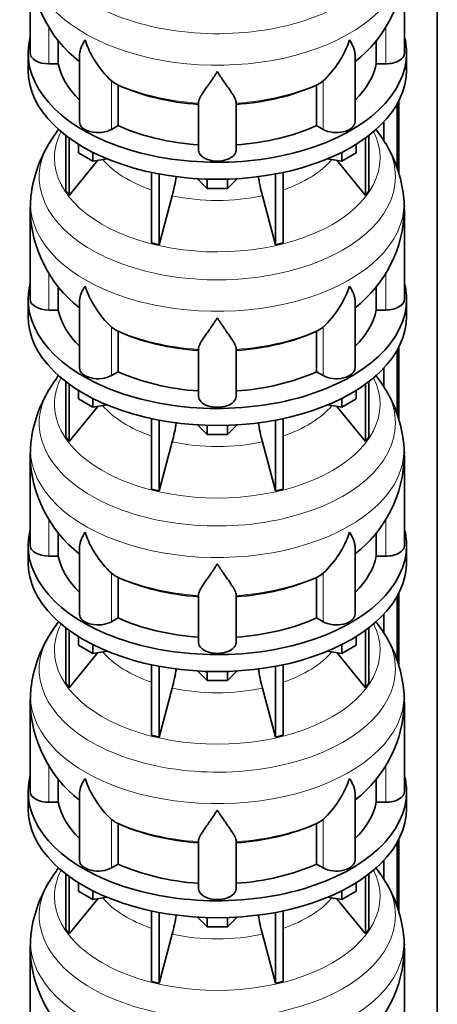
# Model space of a CAD drawing. Header units: millimetres. Extents: x 148 to 904, y -3036 to 2161.
# Tile 8 of 24: x 690 to 891, y -1931 to -1457. Entities that reach past the tile are written whole.
import ezdxf

# ---------------------------------------------------------------- set-up
doc = ezdxf.new("R2010")
doc.units = ezdxf.units.MM
doc.layers.add('MID_134-14', color=7, linetype='Continuous')
doc.layers.add('VSI134_DIFFUSORE', color=7, linetype='Continuous')

# ---------------------------------------------------------------- blocks, each defined once
blk = doc.blocks.new('SE4')
at = {"layer": 'MID_134-14', "color": 7, "linetype": 'Continuous', "lineweight": 35}
for p, q in [((891.05, -2745.56), (891.05, -1075.48)), ((871.79, -1497.91), (871.79, -1529.09)), ((872.54, -1496.5), (872.54, -1531.6)), ((865.27, -1506.69), (865.27, -1515.5)), ((871.79, -1616.31), (871.79, -1647.48)), ((872.54, -1614.9), (872.54, -1649.99)), ((865.27, -1625.08), (865.27, -1633.89)), ((871.79, -1734.7), (871.79, -1765.87)), ((872.54, -1733.29), (872.54, -1768.38)), ((865.27, -1743.47), (865.27, -1752.28)), ((871.79, -1853.09), (871.79, -1884.27)), ((872.54, -1851.68), (872.54, -1886.78)), ((865.27, -1861.87), (865.27, -1870.67))]:
    blk.add_line(p, q, dxfattribs=at)
at = {"layer": 'VSI134_DIFFUSORE', "color": 7, "linetype": 'Continuous', "lineweight": 35}
for p, q in [((695.24, -1430.47), (695.24, -1473.52)), ((875.24, -1473.52), (875.24, -1430.47)), ((708.77, -1478.72), (708.77, -1467.28)), ((861.71, -1467.38), (861.71, -1478.72)), ((694.24, -1473.52), (694.24, -1481.69)), ((718.96, -1474.43), (718.96, -1506.59)), ((851.51, -1506.59), (851.51, -1474.45)), ((876.24, -1481.69), (876.24, -1473.52)), ((704.24, -1478.72), (708.77, -1478.72)), ((861.71, -1478.72), (866.24, -1478.72)), ((735.75, -1487.97), (734.33, -1486.92)), ((836.15, -1486.92), (834.73, -1487.97)), ((737.53, -1508.42), (737.53, -1488.94)), ((832.95, -1488.94), (832.95, -1508.42)), ((776.24, -1520.29), (776.24, -1496.94)), ((794.24, -1520.29), (794.24, -1496.94)), ((734.33, -1510.26), (737.53, -1508.42)), ((832.95, -1508.42), (836.15, -1510.26)), ((712.41, -1513.19), (712.41, -1539.87)), ((713.94, -1514.34), (713.94, -1542)), ((856.53, -1514.34), (856.53, -1542)), ((858.07, -1513.19), (858.07, -1539.87)), ((718.48, -1521.45), (718.48, -1517.39)), ((851.99, -1521.45), (851.99, -1517.39)), ((725.42, -1525.45), (718.48, -1521.45)), ((725.42, -1525.45), (725.42, -1521.28)), ((732.25, -1524.4), (725.42, -1525.45)), ((845.05, -1525.45), (838.23, -1524.4)), ((845.05, -1525.45), (845.05, -1521.28)), ((851.99, -1521.45), (845.05, -1525.45)), ((713.94, -1542), (727.8, -1525.09)), ((842.67, -1525.09), (856.53, -1542)), ((753.54, -1530.94), (753.54, -1564.86)), ((757.24, -1531.68), (757.24, -1565.75)), ((780.33, -1538.59), (775.68, -1533.94)), ((780.33, -1538.59), (780.33, -1534.15)), ((794.8, -1533.94), (790.15, -1538.59)), ((790.15, -1538.59), (790.15, -1534.15)), ((813.24, -1531.68), (813.24, -1565.75)), ((816.93, -1530.94), (816.93, -1564.86)), ((790.15, -1538.59), (780.33, -1538.59)), ((695.63, -1542.48), (695.26, -1548.87)), ((712.41, -1539.87), (713.94, -1542)), ((757.24, -1565.75), (763.51, -1542.13)), ((806.96, -1542.13), (813.24, -1565.75)), ((856.53, -1542), (858.07, -1539.87)), ((695.24, -1548.86), (695.24, -1591.91)), ((875.24, -1591.91), (875.24, -1548.86)), ((753.54, -1564.86), (757.24, -1565.75)), ((813.24, -1565.75), (816.93, -1564.86)), ((708.77, -1597.11), (708.77, -1585.67)), ((861.71, -1585.77), (861.71, -1597.11)), ((694.24, -1591.91), (694.24, -1600.08)), ((718.96, -1592.82), (718.96, -1624.98)), ((851.51, -1624.98), (851.51, -1592.84)), ((876.24, -1600.08), (876.24, -1591.91)), ((704.24, -1597.11), (708.77, -1597.11)), ((861.71, -1597.11), (866.24, -1597.11)), ((735.75, -1606.36), (734.33, -1605.31)), ((836.15, -1605.31), (834.73, -1606.36)), ((737.53, -1626.81), (737.53, -1607.33)), ((832.95, -1607.33), (832.95, -1626.81)), ((776.24, -1638.68), (776.24, -1615.33)), ((794.24, -1638.68), (794.24, -1615.33)), ((734.33, -1628.66), (737.53, -1626.81)), ((832.95, -1626.81), (836.15, -1628.66)), ((712.41, -1631.58), (712.41, -1658.26)), ((713.94, -1632.73), (713.94, -1660.39)), ((856.53, -1632.73), (856.53, -1660.39)), ((858.07, -1631.58), (858.07, -1658.26)), ((718.48, -1639.84), (718.48, -1635.78)), ((851.99, -1639.84), (851.99, -1635.78)), ((725.42, -1643.85), (718.48, -1639.84)), ((725.42, -1643.85), (725.42, -1639.67)), ((732.25, -1642.79), (725.42, -1643.85)), ((845.05, -1643.85), (838.23, -1642.79)), ((845.05, -1643.85), (845.05, -1639.67)), ((851.99, -1639.84), (845.05, -1643.85)), ((713.94, -1660.39), (727.8, -1643.48)), ((842.67, -1643.48), (856.53, -1660.39)), ((753.54, -1649.33), (753.54, -1683.26)), ((757.24, -1650.07), (757.24, -1684.14)), ((780.33, -1656.98), (775.68, -1652.33)), ((780.33, -1656.98), (780.33, -1652.54)), ((794.8, -1652.33), (790.15, -1656.98)), ((790.15, -1656.98), (790.15, -1652.54)), ((813.24, -1650.07), (813.24, -1684.14)), ((816.93, -1649.33), (816.93, -1683.26)), ((790.15, -1656.98), (780.33, -1656.98)), ((695.63, -1660.87), (695.26, -1667.26)), ((712.41, -1658.26), (713.94, -1660.39)), ((757.24, -1684.14), (763.51, -1660.52)), ((806.96, -1660.52), (813.24, -1684.14)), ((856.53, -1660.39), (858.07, -1658.26)), ((695.24, -1667.25), (695.24, -1710.31)), ((875.24, -1710.31), (875.24, -1667.25)), ((753.54, -1683.26), (757.24, -1684.14)), ((813.24, -1684.14), (816.93, -1683.26)), ((708.77, -1715.5), (708.77, -1704.06)), ((861.71, -1704.16), (861.71, -1715.5)), ((694.24, -1710.31), (694.24, -1718.47)), ((718.96, -1711.21), (718.96, -1743.37)), ((851.51, -1743.37), (851.51, -1711.24)), ((876.24, -1718.47), (876.24, -1710.31)), ((704.24, -1715.5), (708.77, -1715.5)), ((861.71, -1715.5), (866.24, -1715.5)), ((735.75, -1724.75), (734.33, -1723.7)), ((836.15, -1723.7), (834.73, -1724.75)), ((737.53, -1745.2), (737.53, -1725.72)), ((832.95, -1725.72), (832.95, -1745.2)), ((776.24, -1757.07), (776.24, -1733.73)), ((794.24, -1757.07), (794.24, -1733.73)), ((734.33, -1747.05), (737.53, -1745.2)), ((832.95, -1745.2), (836.15, -1747.05)), ((712.41, -1749.97), (712.41, -1776.65)), ((713.94, -1751.12), (713.94, -1778.78)), ((856.53, -1751.12), (856.53, -1778.78)), ((858.07, -1749.97), (858.07, -1776.65)), ((718.48, -1758.23), (718.48, -1754.18)), ((851.99, -1758.23), (851.99, -1754.18)), ((725.42, -1762.24), (718.48, -1758.23)), ((725.42, -1762.24), (725.42, -1758.07)), ((732.25, -1761.18), (725.42, -1762.24)), ((845.05, -1762.24), (838.23, -1761.18)), ((845.05, -1762.24), (845.05, -1758.07)), ((851.99, -1758.23), (845.05, -1762.24)), ((713.94, -1778.78), (727.8, -1761.87)), ((842.67, -1761.87), (856.53, -1778.78)), ((753.54, -1767.72), (753.54, -1801.65)), ((757.24, -1768.46), (757.24, -1802.53)), ((780.33, -1775.37), (775.68, -1770.72)), ((780.33, -1775.37), (780.33, -1770.93)), ((794.8, -1770.72), (790.15, -1775.37)), ((790.15, -1775.37), (790.15, -1770.93)), ((813.24, -1768.46), (813.24, -1802.53)), ((816.93, -1767.72), (816.93, -1801.65)), ((790.15, -1775.37), (780.33, -1775.37)), ((695.63, -1779.26), (695.26, -1785.65)), ((712.41, -1776.65), (713.94, -1778.78)), ((757.24, -1802.53), (763.51, -1778.91)), ((806.96, -1778.91), (813.24, -1802.53)), ((856.53, -1778.78), (858.07, -1776.65)), ((695.24, -1785.64), (695.24, -1828.7)), ((875.24, -1828.7), (875.24, -1785.64)), ((753.54, -1801.65), (757.24, -1802.53)), ((813.24, -1802.53), (816.93, -1801.65)), ((708.77, -1833.89), (708.77, -1822.45)), ((861.71, -1822.55), (861.71, -1833.89)), ((694.24, -1828.7), (694.24, -1836.86)), ((718.96, -1829.6), (718.96, -1861.77)), ((851.51, -1861.77), (851.51, -1829.63)), ((876.24, -1836.86), (876.24, -1828.7)), ((704.24, -1833.89), (708.77, -1833.89)), ((861.71, -1833.89), (866.24, -1833.89)), ((735.75, -1843.15), (734.33, -1842.09)), ((836.15, -1842.09), (834.73, -1843.15)), ((737.53, -1863.59), (737.53, -1844.12)), ((832.95, -1844.12), (832.95, -1863.59)), ((776.24, -1875.46), (776.24, -1852.12)), ((794.24, -1875.46), (794.24, -1852.12)), ((734.33, -1865.44), (737.53, -1863.59)), ((832.95, -1863.59), (836.15, -1865.44)), ((712.41, -1868.37), (712.41, -1895.04)), ((713.94, -1869.51), (713.94, -1897.18)), ((856.53, -1869.51), (856.53, -1897.18)), ((858.07, -1868.37), (858.07, -1895.04)), ((718.48, -1876.62), (718.48, -1872.57)), ((851.99, -1876.62), (851.99, -1872.57)), ((725.42, -1880.63), (718.48, -1876.62)), ((725.42, -1880.63), (725.42, -1876.46)), ((732.25, -1879.58), (725.42, -1880.63)), ((845.05, -1880.63), (838.23, -1879.58)), ((845.05, -1880.63), (845.05, -1876.46)), ((851.99, -1876.62), (845.05, -1880.63)), ((713.94, -1897.18), (727.8, -1880.26)), ((842.67, -1880.26), (856.53, -1897.18)), ((753.54, -1886.11), (753.54, -1920.04)), ((757.24, -1886.85), (757.24, -1920.92)), ((780.33, -1893.76), (775.68, -1889.11)), ((780.33, -1893.76), (780.33, -1889.33)), ((794.8, -1889.11), (790.15, -1893.76)), ((790.15, -1893.76), (790.15, -1889.33)), ((813.24, -1886.85), (813.24, -1920.92)), ((816.93, -1886.11), (816.93, -1920.04)), ((790.15, -1893.76), (780.33, -1893.76)), ((695.63, -1897.66), (695.26, -1904.05)), ((712.41, -1895.04), (713.94, -1897.18)), ((757.24, -1920.92), (763.51, -1897.3)), ((806.96, -1897.3), (813.24, -1920.92)), ((856.53, -1897.18), (858.07, -1895.04)), ((695.24, -1904.03), (695.24, -1947.09)), ((875.24, -1947.09), (875.24, -1904.03)), ((753.54, -1920.04), (757.24, -1920.92)), ((813.24, -1920.92), (816.93, -1920.04))]:
    blk.add_line(p, q, dxfattribs=at)
at = {"layer": 'VSI134_DIFFUSORE', "color": 4, "linetype": 'Continuous', "lineweight": 9}
for p, q in [((704.24, -1478.72), (704.24, -1460.93)), ((866.24, -1478.72), (866.24, -1461.1)), ((734.33, -1510.26), (734.33, -1486.92)), ((836.15, -1510.26), (836.15, -1486.92)), ((704.24, -1597.11), (704.24, -1579.32)), ((866.24, -1597.11), (866.24, -1579.49)), ((734.33, -1628.66), (734.33, -1605.31)), ((836.15, -1628.66), (836.15, -1605.31)), ((704.24, -1715.5), (704.24, -1697.71)), ((866.24, -1715.5), (866.24, -1697.89)), ((734.33, -1747.05), (734.33, -1723.7)), ((836.15, -1747.05), (836.15, -1723.7)), ((704.24, -1833.89), (704.24, -1816.1)), ((866.24, -1833.89), (866.24, -1816.28)), ((734.33, -1865.44), (734.33, -1842.09)), ((836.15, -1865.44), (836.15, -1842.09))]:
    blk.add_line(p, q, dxfattribs=at)
at = {"layer": 'VSI134_DIFFUSORE', "color": 7, "linetype": 'Continuous', "lineweight": 35}
for centre, radius, start, end in [((756.57, -1429.22), 61.32, 181.1779, 232.0397), ((814.36, -1429.52), 60.77, 307.721, 359.1072), ((766.83, -1451.96), 47.73, 198.6373, 227.0857), ((803.65, -1451.96), 47.73, 312.9143, 341.3628), ((743.66, -1475.58), 14.7, 237.4509, 245.3566), ((826.82, -1475.58), 14.7, 294.6434, 302.5491), ((762.79, -1551.51), 67.86, 142.5647, 149.596), ((806.66, -1552.46), 69.25, 30.7323, 37.8548), ((756.92, -1549.32), 61.69, 148.5913, 173.5235), ((813.77, -1548.91), 61.36, 6.1688, 31.2488), ((673.67, -1517.81), 93.08, 344.857, 350.7791), ((895.49, -1518.02), 91.75, 189.243, 195.2315), ((849.39, -1547.1), 25.8, 356.0751, 10.6264), ((756.57, -1547.61), 61.32, 181.1779, 232.0397), ((814.36, -1547.92), 60.77, 307.721, 359.1072), ((766.83, -1570.35), 47.73, 198.6373, 227.0857), ((803.65, -1570.35), 47.73, 312.9143, 341.3628), ((743.66, -1593.97), 14.7, 237.4509, 245.3566), ((826.82, -1593.97), 14.7, 294.6434, 302.5491), ((762.79, -1669.9), 67.86, 142.5647, 149.596), ((806.66, -1670.85), 69.25, 30.7323, 37.8548), ((756.92, -1667.71), 61.69, 148.5913, 173.5235), ((813.77, -1667.31), 61.36, 6.1688, 31.2488), ((673.67, -1636.21), 93.08, 344.857, 350.7791), ((895.49, -1636.41), 91.75, 189.243, 195.2315), ((849.39, -1665.49), 25.8, 356.0751, 10.6264), ((756.57, -1666), 61.32, 181.1779, 232.0397), ((814.36, -1666.31), 60.77, 307.721, 359.1072), ((766.83, -1688.75), 47.73, 198.6373, 227.0857), ((803.65, -1688.75), 47.73, 312.9143, 341.3628), ((743.66, -1712.36), 14.7, 237.4509, 245.3566), ((826.82, -1712.36), 14.7, 294.6434, 302.5491), ((762.79, -1788.29), 67.86, 142.5647, 149.596), ((806.66, -1789.24), 69.25, 30.7323, 37.8548), ((756.92, -1786.1), 61.69, 148.5913, 173.5235), ((813.77, -1785.7), 61.36, 6.1688, 31.2488), ((673.67, -1754.6), 93.08, 344.857, 350.7791), ((895.49, -1754.81), 91.75, 189.243, 195.2315), ((849.39, -1783.88), 25.8, 356.0751, 10.6264), ((756.57, -1784.39), 61.32, 181.1779, 232.0397), ((814.36, -1784.7), 60.77, 307.721, 359.1072), ((766.83, -1807.14), 47.73, 198.6373, 227.0857), ((803.65, -1807.14), 47.73, 312.9143, 341.3628), ((743.66, -1830.75), 14.7, 237.4509, 245.3566), ((826.82, -1830.75), 14.7, 294.6434, 302.5491), ((762.79, -1906.69), 67.86, 142.5647, 149.596), ((806.66, -1907.64), 69.25, 30.7323, 37.8548), ((756.92, -1904.49), 61.69, 148.5913, 173.5235), ((813.77, -1904.09), 61.36, 6.1688, 31.2488), ((673.67, -1872.99), 93.08, 344.857, 350.7791), ((895.49, -1873.2), 91.75, 189.243, 195.2315), ((849.39, -1902.27), 25.8, 356.0751, 10.6264), ((756.57, -1902.79), 61.32, 181.1779, 232.0397), ((814.36, -1903.09), 60.77, 307.721, 359.1072)]:
    blk.add_arc(centre, radius, start, end, dxfattribs=at)
at = {"layer": 'VSI134_DIFFUSORE', "color": 4, "linetype": 'Continuous', "lineweight": 9}
for centre, major_axis, start_param, end_param in [((785.24, -1414.75), (85.67, 0), 2.813009, 6.283185), ((785.24, -1427.5), (-89.83, 0), 0, 3.209736), ((785.24, -1452.05), (-79.5, 0), 0.898849, 1.457346), ((785.24, -1452.05), (79.5, 0), 4.82584, 5.384336), ((785.24, -1523.95), (-78.3, 0), 0, 3.425204), ((785.24, -1523.95), (-78.3, 0), 5.999574, 6.283185), ((785.24, -1533.14), (85.67, 0), 2.813009, 6.283185), ((785.24, -1533.14), (85.67, 0), 0, 0.329572), ((785.24, -1508.83), (-61.63, 0), 0.463231, 1.030574), ((785.24, -1508.83), (61.63, 0), 5.252612, 5.819954), ((785.24, -1545.9), (-89.83, 0), 0, 3.209736), ((785.24, -1545.9), (-89.83, 0), 6.215566, 6.283185), ((785.24, -1508.83), (-61.63, 0), 1.210556, 1.931037), ((785.24, -1570.44), (-79.5, 0), 0.898849, 1.457346), ((785.24, -1570.44), (79.5, 0), 4.82584, 5.384336), ((785.24, -1642.34), (-78.3, 0), 0, 3.425204), ((785.24, -1642.34), (-78.3, 0), 5.999574, 6.283185), ((785.24, -1651.53), (85.67, 0), 2.813009, 6.283185), ((785.24, -1651.53), (85.67, 0), 0, 0.329572), ((785.24, -1627.22), (-61.63, 0), 0.463231, 1.030574), ((785.24, -1627.22), (61.63, 0), 5.252612, 5.819954), ((785.24, -1664.29), (-89.83, 0), 0, 3.209736), ((785.24, -1664.29), (-89.83, 0), 6.215566, 6.283185), ((785.24, -1627.22), (-61.63, 0), 1.210556, 1.931037), ((785.24, -1688.83), (-79.5, 0), 0.898849, 1.457346), ((785.24, -1688.83), (79.5, 0), 4.82584, 5.384336), ((785.24, -1760.73), (-78.3, 0), 0, 3.425204), ((785.24, -1760.73), (-78.3, 0), 5.999574, 6.283185), ((785.24, -1769.92), (85.67, 0), 2.813009, 6.283185), ((785.24, -1769.92), (85.67, 0), 0, 0.329572), ((785.24, -1745.62), (-61.63, 0), 0.463231, 1.030574), ((785.24, -1745.62), (61.63, 0), 5.252612, 5.819954), ((785.24, -1782.68), (-89.83, 0), 0, 3.209736), ((785.24, -1782.68), (-89.83, 0), 6.215566, 6.283185), ((785.24, -1745.62), (-61.63, 0), 1.210556, 1.931037), ((785.24, -1807.22), (-79.5, 0), 0.898849, 1.457346), ((785.24, -1807.22), (79.5, 0), 4.82584, 5.384336), ((785.24, -1879.12), (-78.3, 0), 0, 3.425204), ((785.24, -1879.12), (-78.3, 0), 5.999574, 6.283185), ((785.24, -1888.32), (85.67, 0), 2.813009, 6.283185), ((785.24, -1888.32), (85.67, 0), 0, 0.329572), ((785.24, -1864.01), (-61.63, 0), 0.463231, 1.030574), ((785.24, -1864.01), (61.63, 0), 5.252612, 5.819954), ((785.24, -1901.07), (-89.83, 0), 0, 3.209736), ((785.24, -1901.07), (-89.83, 0), 6.215566, 6.283185), ((785.24, -1864.01), (-61.63, 0), 1.210556, 1.931037)]:
    blk.add_ellipse(centre, major_axis=major_axis, ratio=0.57735, start_param=start_param, end_param=end_param, dxfattribs=at)
at = {"layer": 'VSI134_DIFFUSORE', "color": 7, "linetype": 'Continuous', "lineweight": 35}
for centre, major_axis, start_param, end_param in [((785.24, -1473.52), (91, 0), 2.993207, 6.283185), ((785.24, -1473.52), (91, 0), 0, 0.148386), ((704.24, -1473.52), (9, 0), 3.141593, 4.712389), ((866.24, -1473.52), (-9, 0), 1.570796, 3.141593), ((785.24, -1481.69), (-91, 0), 0, 3.141593), ((785.24, -1473.52), (-77, 0), 0.117151, 0.534109), ((785.24, -1473.52), (77, 0), 5.749077, 6.166034), ((785.24, -1454.05), (-77, 0), 0.902549, 1.453645), ((785.24, -1454.05), (77, 0), 4.82954, 5.380636), ((727.96, -1506.59), (9, 0), 3.141593, 5.497787), ((785.24, -1473.52), (-77, 0), 0.902549, 1.453645), ((785.24, -1473.52), (77, 0), 4.82954, 5.380636), ((842.51, -1506.59), (-9, 0), 0.785398, 3.141593), ((785.24, -1520.29), (-9, 0), 0, 3.141593), ((785.24, -1591.91), (91, 0), 2.993207, 6.283185), ((785.24, -1591.91), (91, 0), 0, 0.148386), ((704.24, -1591.91), (9, 0), 3.141593, 4.712389), ((866.24, -1591.91), (-9, 0), 1.570796, 3.141593), ((785.24, -1600.08), (-91, 0), 0, 3.141593), ((785.24, -1591.91), (-77, 0), 0.117151, 0.534109), ((785.24, -1591.91), (77, 0), 5.749077, 6.166034), ((785.24, -1572.44), (-77, 0), 0.902549, 1.453645), ((785.24, -1572.44), (77, 0), 4.82954, 5.380636), ((727.96, -1624.98), (9, 0), 3.141593, 5.497787), ((785.24, -1591.91), (-77, 0), 0.902549, 1.453645), ((785.24, -1591.91), (77, 0), 4.82954, 5.380636), ((842.51, -1624.98), (-9, 0), 0.785398, 3.141593), ((785.24, -1638.68), (-9, 0), 0, 3.141593), ((785.24, -1710.31), (91, 0), 2.993207, 6.283185), ((785.24, -1710.31), (91, 0), 0, 0.148386), ((704.24, -1710.31), (9, 0), 3.141593, 4.712389), ((866.24, -1710.31), (-9, 0), 1.570796, 3.141593), ((785.24, -1718.47), (-91, 0), 0, 3.141593), ((785.24, -1710.31), (-77, 0), 0.117151, 0.534109), ((785.24, -1710.31), (77, 0), 5.749077, 6.166034), ((785.24, -1690.83), (-77, 0), 0.902549, 1.453645), ((785.24, -1690.83), (77, 0), 4.82954, 5.380636), ((727.96, -1743.37), (9, 0), 3.141593, 5.497787), ((785.24, -1710.31), (-77, 0), 0.902549, 1.453645), ((785.24, -1710.31), (77, 0), 4.82954, 5.380636), ((842.51, -1743.37), (-9, 0), 0.785398, 3.141593), ((785.24, -1757.07), (-9, 0), 0, 3.141593), ((785.24, -1828.7), (91, 0), 2.993207, 6.283185), ((785.24, -1828.7), (91, 0), 0, 0.148386), ((704.24, -1828.7), (9, 0), 3.141593, 4.712389), ((866.24, -1828.7), (-9, 0), 1.570796, 3.141593), ((785.24, -1836.86), (-91, 0), 0, 3.141593), ((785.24, -1828.7), (-77, 0), 0.117151, 0.534109), ((785.24, -1828.7), (77, 0), 5.749077, 6.166034), ((785.24, -1809.22), (-77, 0), 0.902549, 1.453645), ((785.24, -1809.22), (77, 0), 4.82954, 5.380636), ((727.96, -1861.77), (9, 0), 3.141593, 5.497787), ((785.24, -1828.7), (-77, 0), 0.902549, 1.453645), ((785.24, -1828.7), (77, 0), 4.82954, 5.380636), ((842.51, -1861.77), (-9, 0), 0.785398, 3.141593), ((785.24, -1875.46), (-9, 0), 0, 3.141593)]:
    blk.add_ellipse(centre, major_axis=major_axis, ratio=0.57735, start_param=start_param, end_param=end_param, dxfattribs=at)
for points, knots in [([(718.96, -1474.45), (718.96, -1474.29), (718.97, -1474.13), (719.05, -1472.95), (719.34, -1471.9), (720.01, -1470.23), (720.27, -1469.65), (720.73, -1468.76), (720.89, -1468.46), (721.14, -1468), (721.28, -1467.77), (721.41, -1467.53), (721.5, -1467.37), (721.55, -1467.29), (721.6, -1467.22)], [0.4600931, 0.4600931, 0.4600931, 0.4600931, 0.5, 0.5, 0.75, 0.75, 0.875, 0.875, 0.9375, 0.9375, 0.96875, 0.984375, 0.984375, 1, 1, 1, 1]), ([(851.51, -1474.46), (851.51, -1474.31), (851.51, -1474.15), (851.46, -1473.49), (851.37, -1472.98), (851.11, -1471.92), (850.92, -1471.37), (850.47, -1470.24), (850.21, -1469.66), (849.75, -1468.77), (849.59, -1468.46), (849.33, -1468), (849.24, -1467.84), (849.06, -1467.53), (848.97, -1467.37), (848.88, -1467.22)], [0.4604904, 0.4604904, 0.4604904, 0.4604904, 0.5, 0.5, 0.625, 0.625, 0.75, 0.75, 0.875, 0.875, 0.9375, 0.9375, 0.96875, 0.96875, 1, 1, 1, 1]), ([(785.24, -1482.43), (785.11, -1482.65), (784.97, -1482.86), (784.71, -1483.28), (784.57, -1483.49), (784.18, -1484.1), (783.91, -1484.51), (783.13, -1485.7), (782.61, -1486.47), (781.6, -1487.94), (781.1, -1488.65), (780.15, -1490.01), (779.7, -1490.65), (778.86, -1491.87), (778.46, -1492.45), (777.92, -1493.27), (777.75, -1493.54), (777.43, -1494.05), (777.27, -1494.3), (776.86, -1495.02), (776.64, -1495.46), (776.33, -1496.26), (776.24, -1496.62), (776.24, -1496.94)], [0, 0, 0, 0, 0.03125, 0.03125, 0.0625, 0.0625, 0.125, 0.125, 0.25, 0.25, 0.375, 0.375, 0.5, 0.5, 0.625, 0.625, 0.6875, 0.6875, 0.75, 0.75, 0.875, 0.875, 1, 1, 1, 1]), ([(794.24, -1496.94), (794.24, -1496.62), (794.15, -1496.26), (793.84, -1495.46), (793.61, -1495.02), (793.2, -1494.3), (793.05, -1494.05), (792.73, -1493.54), (792.56, -1493.27), (792.02, -1492.45), (791.62, -1491.87), (790.78, -1490.65), (790.32, -1490.01), (789.38, -1488.66), (788.88, -1487.95), (787.87, -1486.47), (787.35, -1485.7), (786.56, -1484.51), (786.3, -1484.11), (785.9, -1483.49), (785.77, -1483.28), (785.5, -1482.86), (785.37, -1482.65), (785.24, -1482.43)], [0, 0, 0, 0, 0.125, 0.125, 0.25, 0.25, 0.3125, 0.3125, 0.375, 0.375, 0.5, 0.5, 0.625, 0.625, 0.75, 0.75, 0.875, 0.875, 0.9375, 0.9375, 0.96875, 0.96875, 1, 1, 1, 1]), ([(718.96, -1592.84), (718.96, -1592.68), (718.97, -1592.52), (719.05, -1591.34), (719.34, -1590.29), (720.01, -1588.62), (720.27, -1588.04), (720.73, -1587.15), (720.89, -1586.85), (721.14, -1586.39), (721.28, -1586.16), (721.41, -1585.92), (721.5, -1585.77), (721.55, -1585.69), (721.6, -1585.61)], [0.4600931, 0.4600931, 0.4600931, 0.4600931, 0.5, 0.5, 0.75, 0.75, 0.875, 0.875, 0.9375, 0.9375, 0.96875, 0.984375, 0.984375, 1, 1, 1, 1]), ([(851.51, -1592.86), (851.51, -1592.7), (851.51, -1592.54), (851.46, -1591.88), (851.37, -1591.37), (851.11, -1590.31), (850.92, -1589.76), (850.47, -1588.63), (850.21, -1588.05), (849.75, -1587.16), (849.59, -1586.85), (849.33, -1586.39), (849.24, -1586.24), (849.06, -1585.92), (848.97, -1585.76), (848.88, -1585.61)], [0.4604904, 0.4604904, 0.4604904, 0.4604904, 0.5, 0.5, 0.625, 0.625, 0.75, 0.75, 0.875, 0.875, 0.9375, 0.9375, 0.96875, 0.96875, 1, 1, 1, 1]), ([(785.24, -1600.83), (785.11, -1601.04), (784.97, -1601.25), (784.71, -1601.67), (784.57, -1601.88), (784.18, -1602.5), (783.91, -1602.9), (783.13, -1604.09), (782.61, -1604.86), (781.6, -1606.33), (781.1, -1607.05), (780.15, -1608.4), (779.7, -1609.04), (778.86, -1610.26), (778.46, -1610.84), (777.92, -1611.66), (777.75, -1611.93), (777.43, -1612.44), (777.27, -1612.69), (776.86, -1613.41), (776.64, -1613.85), (776.33, -1614.65), (776.24, -1615.01), (776.24, -1615.33)], [0, 0, 0, 0, 0.03125, 0.03125, 0.0625, 0.0625, 0.125, 0.125, 0.25, 0.25, 0.375, 0.375, 0.5, 0.5, 0.625, 0.625, 0.6875, 0.6875, 0.75, 0.75, 0.875, 0.875, 1, 1, 1, 1]), ([(794.24, -1615.33), (794.24, -1615.01), (794.15, -1614.65), (793.84, -1613.85), (793.61, -1613.41), (793.2, -1612.7), (793.05, -1612.45), (792.73, -1611.93), (792.56, -1611.66), (792.02, -1610.84), (791.62, -1610.27), (790.78, -1609.04), (790.32, -1608.4), (789.38, -1607.05), (788.88, -1606.34), (787.87, -1604.86), (787.35, -1604.1), (786.56, -1602.9), (786.3, -1602.5), (785.9, -1601.88), (785.77, -1601.67), (785.5, -1601.25), (785.37, -1601.04), (785.24, -1600.83)], [0, 0, 0, 0, 0.125, 0.125, 0.25, 0.25, 0.3125, 0.3125, 0.375, 0.375, 0.5, 0.5, 0.625, 0.625, 0.75, 0.75, 0.875, 0.875, 0.9375, 0.9375, 0.96875, 0.96875, 1, 1, 1, 1]), ([(718.96, -1711.23), (718.96, -1711.07), (718.97, -1710.91), (719.05, -1709.74), (719.34, -1708.68), (720.01, -1707.01), (720.27, -1706.44), (720.73, -1705.55), (720.89, -1705.24), (721.14, -1704.78), (721.28, -1704.55), (721.41, -1704.32), (721.5, -1704.16), (721.55, -1704.08), (721.6, -1704)], [0.4600931, 0.4600931, 0.4600931, 0.4600931, 0.5, 0.5, 0.75, 0.75, 0.875, 0.875, 0.9375, 0.9375, 0.96875, 0.984375, 0.984375, 1, 1, 1, 1]), ([(851.51, -1711.25), (851.51, -1711.09), (851.51, -1710.93), (851.46, -1710.28), (851.37, -1709.76), (851.11, -1708.7), (850.92, -1708.15), (850.47, -1707.02), (850.21, -1706.44), (849.75, -1705.55), (849.59, -1705.25), (849.33, -1704.78), (849.24, -1704.63), (849.06, -1704.32), (848.97, -1704.16), (848.88, -1704)], [0.4604904, 0.4604904, 0.4604904, 0.4604904, 0.5, 0.5, 0.625, 0.625, 0.75, 0.75, 0.875, 0.875, 0.9375, 0.9375, 0.96875, 0.96875, 1, 1, 1, 1]), ([(785.24, -1719.22), (785.11, -1719.43), (784.97, -1719.64), (784.71, -1720.06), (784.57, -1720.27), (784.18, -1720.89), (783.91, -1721.29), (783.13, -1722.48), (782.61, -1723.25), (781.6, -1724.73), (781.1, -1725.44), (780.15, -1726.79), (779.7, -1727.43), (778.86, -1728.66), (778.46, -1729.23), (777.92, -1730.05), (777.75, -1730.32), (777.43, -1730.84), (777.27, -1731.09), (776.86, -1731.81), (776.64, -1732.25), (776.33, -1733.04), (776.24, -1733.41), (776.24, -1733.73)], [0, 0, 0, 0, 0.03125, 0.03125, 0.0625, 0.0625, 0.125, 0.125, 0.25, 0.25, 0.375, 0.375, 0.5, 0.5, 0.625, 0.625, 0.6875, 0.6875, 0.75, 0.75, 0.875, 0.875, 1, 1, 1, 1]), ([(794.24, -1733.73), (794.24, -1733.41), (794.15, -1733.05), (793.84, -1732.25), (793.61, -1731.81), (793.2, -1731.09), (793.05, -1730.84), (792.73, -1730.32), (792.56, -1730.06), (792.02, -1729.24), (791.62, -1728.66), (790.78, -1727.44), (790.32, -1726.79), (789.38, -1725.44), (788.88, -1724.73), (787.87, -1723.25), (787.35, -1722.49), (786.56, -1721.29), (786.3, -1720.89), (785.9, -1720.27), (785.77, -1720.06), (785.5, -1719.64), (785.37, -1719.43), (785.24, -1719.22)], [0, 0, 0, 0, 0.125, 0.125, 0.25, 0.25, 0.3125, 0.3125, 0.375, 0.375, 0.5, 0.5, 0.625, 0.625, 0.75, 0.75, 0.875, 0.875, 0.9375, 0.9375, 0.96875, 0.96875, 1, 1, 1, 1]), ([(718.96, -1829.63), (718.96, -1829.47), (718.97, -1829.3), (719.05, -1828.13), (719.34, -1827.08), (720.01, -1825.4), (720.27, -1824.83), (720.73, -1823.94), (720.89, -1823.64), (721.14, -1823.18), (721.28, -1822.94), (721.41, -1822.71), (721.5, -1822.55), (721.55, -1822.47), (721.6, -1822.39)], [0.4600931, 0.4600931, 0.4600931, 0.4600931, 0.5, 0.5, 0.75, 0.75, 0.875, 0.875, 0.9375, 0.9375, 0.96875, 0.984375, 0.984375, 1, 1, 1, 1]), ([(851.51, -1829.64), (851.51, -1829.48), (851.51, -1829.33), (851.46, -1828.67), (851.37, -1828.15), (851.11, -1827.09), (850.92, -1826.54), (850.47, -1825.42), (850.21, -1824.84), (849.75, -1823.94), (849.59, -1823.64), (849.33, -1823.18), (849.24, -1823.02), (849.06, -1822.71), (848.97, -1822.55), (848.88, -1822.39)], [0.4604904, 0.4604904, 0.4604904, 0.4604904, 0.5, 0.5, 0.625, 0.625, 0.75, 0.75, 0.875, 0.875, 0.9375, 0.9375, 0.96875, 0.96875, 1, 1, 1, 1]), ([(785.24, -1837.61), (785.11, -1837.82), (784.97, -1838.03), (784.71, -1838.45), (784.57, -1838.66), (784.18, -1839.28), (783.91, -1839.68), (783.13, -1840.88), (782.61, -1841.64), (781.6, -1843.12), (781.1, -1843.83), (780.15, -1845.18), (779.7, -1845.83), (778.86, -1847.05), (778.46, -1847.63), (777.92, -1848.45), (777.75, -1848.71), (777.43, -1849.23), (777.27, -1849.48), (776.86, -1850.2), (776.64, -1850.64), (776.33, -1851.44), (776.24, -1851.8), (776.24, -1852.12)], [0, 0, 0, 0, 0.03125, 0.03125, 0.0625, 0.0625, 0.125, 0.125, 0.25, 0.25, 0.375, 0.375, 0.5, 0.5, 0.625, 0.625, 0.6875, 0.6875, 0.75, 0.75, 0.875, 0.875, 1, 1, 1, 1]), ([(794.24, -1852.12), (794.24, -1851.8), (794.15, -1851.44), (793.84, -1850.64), (793.61, -1850.2), (793.2, -1849.48), (793.05, -1849.23), (792.73, -1848.71), (792.56, -1848.45), (792.02, -1847.63), (791.62, -1847.05), (790.78, -1845.83), (790.32, -1845.19), (789.38, -1843.83), (788.88, -1843.12), (787.87, -1841.65), (787.35, -1840.88), (786.56, -1839.69), (786.3, -1839.28), (785.9, -1838.66), (785.77, -1838.45), (785.5, -1838.03), (785.37, -1837.82), (785.24, -1837.61)], [0, 0, 0, 0, 0.125, 0.125, 0.25, 0.25, 0.3125, 0.3125, 0.375, 0.375, 0.5, 0.5, 0.625, 0.625, 0.75, 0.75, 0.875, 0.875, 0.9375, 0.9375, 0.96875, 0.96875, 1, 1, 1, 1])]:
    blk.add_open_spline(points, degree=3, knots=knots, dxfattribs=at)

msp = doc.modelspace()

# ---------------------------------------------------------------- block references
msp.add_blockref('SE4', (0, 0))

doc.saveas('drawing.dxf')
